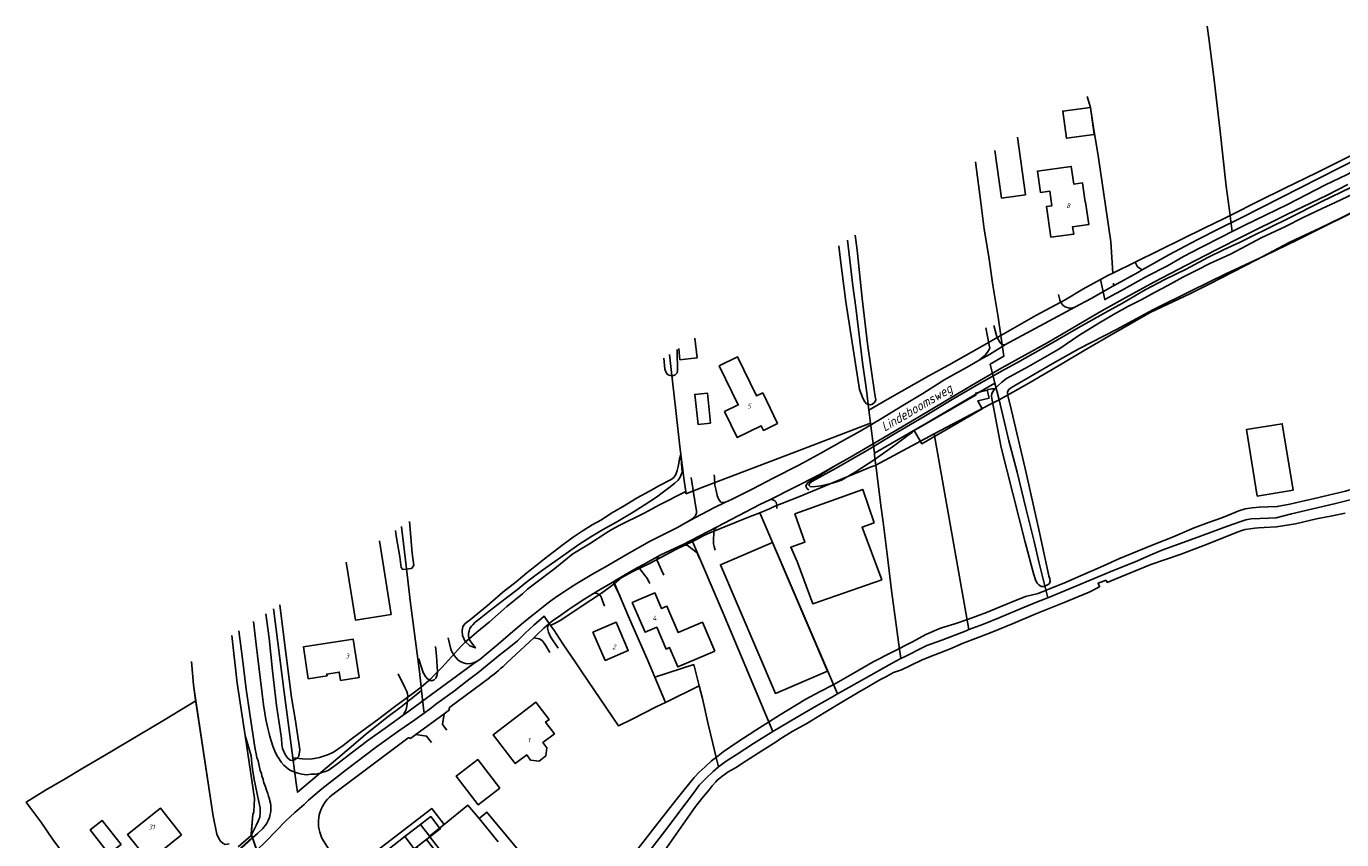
# Model space of a CAD drawing. Extents: x 124314 to 128016, y 450271 to 453716.
# Tile 34 of 40: x 124476 to 124824, y 451252 to 451467. Entities that reach past the tile are written whole.
import ezdxf
from ezdxf.enums import TextEntityAlignment as Align

# ---------------------------------------------------------------- set-up
doc = ezdxf.new("R2010")
doc.units = 0
doc.header["$MEASUREMENT"] = 0
for name, color, linetype in [('Default_113', 7, 'Continuous'), ('Default_117', 7, 'Continuous'), ('Default_21', 40, 'Continuous'), ('Default_22', 7, 'Continuous'), ('Default_23', 7, 'Continuous'), ('Default_4', 1, 'Continuous'), ('Default_48', 140, 'Continuous'), ('Default_5', 7, 'Continuous'), ('Default_7', 7, 'Continuous'), ('Default_99', 2, 'Continuous')]:
    doc.layers.add(name, color=color, linetype=linetype)
doc.styles.add('Style-ENGINEERING', font='isoct.shx', dxfattribs={"oblique": 15})

msp = doc.modelspace()

# ---------------------------------------------------------------- linework, layer by layer
at = {"layer": 'Default_21', "lineweight": -3, "flags": 128}
for points in [[(124788.58, 451467.47), (124788.96, 451464.32), (124790.27, 451454.06), (124791.86, 451440.42), (124793.61, 451425.17), (124794.64, 451417.45)], [(124795.16, 451413.19), (124798.32, 451414.77), (124803.95, 451417.5), (124809.76, 451420.34), (124819.85, 451425.52), (124825.37, 451428.24), (124828.24, 451429.69), (124831.99, 451431.77), (124835.39, 451433.71), (124843.34, 451438.41), (124850.48, 451442.6), (124856.74, 451446.3), (124859.03, 451447.67), (124865.23, 451451.31), (124872.37, 451455.5), (124878.11, 451458.71), (124883.61, 451461.96), (124889.57, 451465.59), (124892.16, 451467.13)], [(124733.55, 451368.68), (124741.43, 451373.15), (124745.42, 451375.54), (124750.12, 451378.23), (124756.03, 451381.76), (124764.19, 451386.47), (124773.65, 451391.88), (124783.96, 451396.71), (124789.23, 451399.36), (124801.63, 451405.71), (124810.41, 451410.38), (124818.33, 451414.09), (124824.16, 451416.89), (124832.57, 451421.26), (124839.21, 451424.99), (124849.22, 451430.91), (124863.98, 451439.61), (124874.82, 451446.03), (124887.14, 451453.98)], [(124758.47, 451440.72), (124757.75, 451446.04), (124756.8, 451448.9)], [(124794.64, 451417.45), (124802.29, 451421.32), (124808.87, 451424.6), (124817.61, 451428.85), (124823.77, 451431.88), (124831.64, 451435.74), (124833.75, 451436.76), (124835.32, 451437.88), (124842.82, 451442.86)], [(124758.47, 451440.72), (124759.78, 451432.68), (124763.1, 451410.52), (124763.62, 451402.19)], [(124727.28, 451431.66), (124728.77, 451420.19), (124729.6, 451413.82), (124730.79, 451406.55), (124731.86, 451399.05), (124733.29, 451390.59), (124734.01, 451385.74)], [(124763.62, 451402.19), (124787.92, 451414.17), (124792.91, 451416.58), (124794.64, 451417.45)], [(124794.64, 451417.45), (124794.76, 451416.57), (124795.16, 451413.19)], [(124760.38, 451400.49), (124761.46, 451395.23), (124764.44, 451396.79), (124765.9, 451397.58), (124772.52, 451401.28), (124778.03, 451404.18), (124782.25, 451406.57), (124786.71, 451408.9), (124792.63, 451411.93), (124795.16, 451413.19)], [(124693.45, 451410.91), (124694.88, 451398.87), (124695.65, 451393.15), (124697.44, 451378.62), (124698.45, 451371.23), (124699.11, 451366.01)], [(124734.01, 451385.74), (124743.3, 451390.97), (124750.98, 451395.12), (124755.66, 451397.93), (124760.38, 451400.49)], [(124760.38, 451400.49), (124762.51, 451401.65), (124763.62, 451402.19)], [(124699.11, 451366.01), (124703.95, 451368.81), (124714.96, 451375.02), (124720.17, 451377.91), (124728.25, 451382.49), (124734.01, 451385.74)], [(124734.01, 451385.74), (124734.19, 451384.52), (124734.84, 451380.23), (124731.21, 451378.14), (124732.45, 451373.11)], [(124646.39, 451380.69), (124646.87, 451376.77), (124648.12, 451365.93), (124649.14, 451356.4), (124650.33, 451347.41), (124650.7, 451344.44)], [(124700.57, 451354.62), (124714.37, 451362.5), (124728, 451370.52), (124732.45, 451373.11)], [(124732.45, 451373.11), (124733.55, 451368.68)], [(124731.11, 451367.44), (124733.55, 451368.68)], [(124733.55, 451368.68), (124733.83, 451367.54), (124736.15, 451357.89), (124738.3, 451349.55), (124740.62, 451340.08), (124742.82, 451331.27), (124744.07, 451325.85), (124745.26, 451320.97), (124746.41, 451316.4)], [(124699.11, 451366.01), (124699.29, 451364.62), (124699.56, 451362.54)], [(124716.4, 451359.7), (124731.11, 451367.44)], [(124678.82, 451354.61), (124699.56, 451362.54)], [(124699.56, 451362.54), (124699.93, 451359.81)], [(124699.93, 451359.81), (124700.12, 451358.37), (124700.57, 451354.62)], [(124700.94, 451351.48), (124716.4, 451359.7)], [(124716.4, 451359.7), (124725.57, 451307.97)], [(124678.82, 451354.61), (124655.69, 451345.77)], [(124700.57, 451354.62), (124700.65, 451353.96), (124700.94, 451351.48)], [(124670.3, 451338.85), (124672.88, 451339.86), (124674.12, 451340.49), (124680.59, 451343.07), (124686.35, 451345.43), (124691.65, 451347.67), (124697, 451349.85), (124697.62, 451350.09), (124699.7, 451350.98), (124700.48, 451351.3)], [(124700.48, 451351.3), (124700.94, 451351.48)], [(124700.94, 451351.48), (124701.01, 451350.8), (124701.31, 451348.66), (124702.32, 451340.8), (124702.92, 451336.39), (124704.05, 451327.16), (124705.12, 451318.34), (124706.43, 451308.58), (124706.97, 451304.65), (124707.54, 451300.3)], [(124580.77, 451292.76), (124583.36, 451294.93), (124584.05, 451295.72), (124586.37, 451298.11), (124588.79, 451300.74), (124591.32, 451303.56), (124592.37, 451304.6), (124593.47, 451305.52), (124595.5, 451307.25), (124598.87, 451310.03), (124603.4, 451314.03), (124607.53, 451317.42), (124608.92, 451318.65), (124610.72, 451320.08), (124616.14, 451324.16), (124620.85, 451327.99), (124625.24, 451330.68), (124629.62, 451333.42), (124630.96, 451334.35), (124633.13, 451335.49), (124639.7, 451338.78), (124643.81, 451340.92), (124650.7, 451344.44)], [(124650.7, 451344.44), (124650.77, 451343.89)], [(124655.69, 451345.77), (124650.77, 451343.89)], [(124652.48, 451331.25), (124653.36, 451331.67), (124655.47, 451332.87), (124657.06, 451333.51), (124667.29, 451337.68), (124670.3, 451338.85)], [(124670.3, 451338.85), (124690.81, 451290.96)], [(124575.59, 451335.21), (124575.6, 451335.14), (124576.63, 451326.3), (124577.96, 451314.97), (124580.33, 451296.88), (124580.77, 451292.76)], [(124631.86, 451320.18), (124633.65, 451321.64), (124636.76, 451323.33), (124641.28, 451325.55), (124648.08, 451329.14), (124652.48, 451331.25)], [(124652.48, 451331.25), (124660.62, 451312.28), (124673.72, 451281.04)], [(124614.99, 451309.04), (124616.15, 451309.7), (124617.68, 451310.46), (124619.34, 451311.64), (124625.6, 451315.74), (124628.48, 451317.56), (124630.69, 451319.23), (124631.86, 451320.18)], [(124631.86, 451320.18), (124635.85, 451310.79), (124640.68, 451299.83), (124642.55, 451295.39)], [(124541.7, 451313.44), (124541.78, 451312.8), (124544.53, 451291.45), (124546.8, 451274.03)], [(124581.55, 451285.87), (124583.24, 451287.11), (124584.95, 451288.45), (124589.56, 451291.78), (124592.92, 451294.38), (124595.75, 451296.55), (124601.65, 451301.39), (124603.19, 451302.54), (124605.25, 451304.23), (124606.25, 451304.96), (124608.26, 451307.01), (124610.55, 451309.12), (124613.26, 451311.53), (124614.99, 451309.04)], [(124614.99, 451309.04), (124615.81, 451307.87), (124618.18, 451304.21), (124621.69, 451299.19), (124622.72, 451297.58), (124623.22, 451296.76), (124632.93, 451282.53), (124636.52, 451284.29), (124643.09, 451287.59), (124645.38, 451288.71)], [(124520.04, 451299.53), (124520.54, 451293.36), (124521.18, 451289.12)], [(124642.55, 451295.39), (124652.84, 451298.72), (124654.26, 451293.07)], [(124642.55, 451295.39), (124645.38, 451288.71)], [(124546.8, 451274.03), (124549.4, 451273.76), (124551.42, 451273.7), (124552.49, 451273.85), (124553.91, 451274.19), (124556.27, 451274.91), (124557.56, 451275.55), (124560.18, 451277.35), (124562.22, 451278.96), (124564.61, 451280.75), (124569.56, 451284.41), (124573.7, 451287.51), (124578.3, 451290.85), (124580.77, 451292.76)], [(124546.8, 451274.03), (124547.72, 451267.38), (124548.09, 451264.95), (124558.72, 451274), (124563.49, 451278), (124566.04, 451280.22), (124572.04, 451285.03), (124575.47, 451287.57), (124578.56, 451290.04), (124580.87, 451291.87)], [(124580.77, 451292.76), (124580.87, 451291.87)], [(124580.87, 451291.87), (124581.38, 451287.21), (124581.55, 451285.87)], [(124645.38, 451288.71), (124654.26, 451293.07)], [(124654.26, 451293.07), (124655.1, 451289.76), (124656.61, 451282.93), (124657.86, 451277.88), (124658.74, 451274.14), (124659.37, 451271.7)], [(124521.18, 451289.12), (124519.44, 451288.08), (124512.46, 451283.83), (124506.37, 451280.24), (124497.03, 451274.65), (124491.29, 451271.31), (124486.62, 451268.51), (124481.47, 451265.47), (124476.39, 451262.38), (124477.3, 451261.02), (124480.2, 451257.12), (124483.41, 451252.45), (124486.37, 451248.37), (124489.39, 451244.39), (124492.07, 451240.53), (124493.89, 451237.93), (124495.83, 451235.45), (124499.01, 451230.97), (124502.02, 451226.86)], [(124521.18, 451289.12), (124525.8, 451258.64), (124526.76, 451253.88), (124527.28, 451252.72), (124527.76, 451252.02), (124528.38, 451251.46), (124528.94, 451251.18), (124530, 451251.3)], [(124537.29, 451249.65), (124539.59, 451251.87), (124542.41, 451254.76), (124545, 451257.36), (124547.41, 451259.59), (124549.83, 451261.76), (124551.01, 451262.85), (124554.55, 451265.87), (124560.98, 451270.89), (124568.95, 451277), (124574.85, 451281.18), (124579.11, 451284.09), (124581.55, 451285.87)], [(124545.96, 451231.74), (124583.58, 451260.63), (124586.81, 451256.42)], [(124586.81, 451256.42), (124593.14, 451261.52), (124596.07, 451257.98)], [(124596.07, 451257.98), (124598.13, 451259.68), (124605.11, 451251.34), (124612.3, 451242.67), (124615.62, 451238.78), (124617.66, 451236.3)], [(124596.07, 451257.98), (124601.16, 451251.82)], [(124562.75, 451242.54), (124576.56, 451253.35), (124580.57, 451256.43), (124582.96, 451253.32), (124586.81, 451256.42)], [(124585.53, 451249.97), (124581, 451246.4), (124578.41, 451249.59), (124583.06, 451253.18), (124585.53, 451249.97)]]:
    msp.add_lwpolyline(points, dxfattribs=at)
at = {"layer": 'Default_22', "lineweight": -3, "flags": 128}
msp.add_lwpolyline([(124530.73, 451306.4), (124532.1, 451293.82), (124534.2, 451279.98), (124536.72, 451263.28), (124536.5, 451259.82), (124536.3, 451259.06), (124535.86, 451253.95), (124537.29, 451249.65)], dxfattribs=at)
at = {"layer": 'Default_23', "lineweight": -3, "flags": 128}
for points in [[(124746.41, 451316.4), (124752.78, 451319.03), (124758.71, 451321.43), (124763.98, 451323.69), (124769.55, 451325.9), (124774.06, 451327.92), (124776.84, 451329.03), (124785.15, 451332.04), (124793.92, 451335.31), (124797.48, 451336.54), (124798.79, 451336.97), (124800.21, 451337.23), (124804.74, 451337.46), (124806.82, 451337.48), (124810.86, 451338.6), (124822.14, 451341.18), (124831.17, 451343.55), (124838.83, 451345.55), (124848.32, 451348.28), (124855.98, 451350.52), (124862.39, 451352.2), (124867.62, 451353.34), (124870.37, 451354.09)], [(124725.57, 451307.97), (124729.43, 451309.4), (124733.7, 451311.12), (124739.39, 451313.51), (124743.89, 451315.35), (124746.41, 451316.4)], [(124707.54, 451300.3), (124709.03, 451301.05), (124713.22, 451303.1), (124714.41, 451303.75), (124718.4, 451305.18), (124724.8, 451307.68), (124725.57, 451307.97)], [(124690.81, 451290.96), (124698.21, 451295.15), (124704.48, 451298.62), (124706.26, 451299.66), (124707.54, 451300.3)], [(124673.72, 451281.04), (124679.99, 451284.69), (124685.26, 451287.79), (124689.51, 451290.23), (124690.81, 451290.96)], [(124659.37, 451271.7), (124661.43, 451273.22), (124664.03, 451274.85), (124668.64, 451277.89), (124673.31, 451280.8), (124673.72, 451281.04)], [(124633.59, 451242.82), (124635.16, 451243.54), (124637.05, 451244.28), (124638.93, 451246.56), (124642.16, 451250.83), (124645.44, 451255.04), (124650.78, 451262.19), (124653.01, 451265.08), (124654.24, 451266.82), (124656.06, 451268.57), (124657.95, 451270.43), (124659.37, 451271.7)]]:
    msp.add_lwpolyline(points, dxfattribs=at)
at = {"layer": 'Default_4', "lineweight": -3, "flags": 128}
for points in [[(124758.72, 451438.88), (124757.75, 451446.04), (124750.36, 451445.05), (124751.32, 451437.88), (124758.72, 451438.88)], [(124740.5, 451422.94), (124738.39, 451438.15)], [(124732.39, 451434.65), (124734.15, 451422.06)], [(124756.32, 451420.99), (124756.4, 451421), (124757.24, 451415.06), (124752.98, 451414.46), (124753.26, 451412.53), (124747.26, 451411.68), (124746.11, 451419.83), (124747.5, 451420.03), (124746.95, 451423.89), (124744.48, 451423.54), (124743.68, 451429.17), (124752.63, 451430.44), (124753.29, 451425.75), (124755.6, 451426.07), (124756.32, 451420.99)], [(124734.15, 451422.06), (124740.5, 451422.94)], [(124675, 451362.43), (124671.27, 451360.61), (124670.68, 451361.82), (124664.32, 451358.72), (124660.97, 451365.61), (124664.59, 451367.37), (124659.57, 451377.68), (124664.42, 451380.04), (124669.44, 451369.73), (124671.06, 451370.52), (124675, 451362.43)], [(124657.28, 451362.58), (124656.44, 451370.51), (124653.11, 451370.15), (124653.95, 451362.23), (124657.28, 451362.58)], [(124711.1, 451360.58), (124713.09, 451357.12), (124729.08, 451366.33), (124727.88, 451368.41), (124730.88, 451369.17), (124730.36, 451371.25)], [(124711.1, 451360.58), (124727.47, 451370.02), (124727.35, 451370.48), (124730.36, 451371.25)], [(124811.26, 451344.83), (124808.39, 451362.39), (124798.91, 451360.84), (124801.79, 451343.27), (124811.26, 451344.83)], [(124700.56, 451336.19), (124697.49, 451345.01), (124679.57, 451338.54), (124682.21, 451331.07), (124678.47, 451329.75), (124680.18, 451325.97), (124684.3, 451314.79), (124702.52, 451321.15), (124697.33, 451335.06), (124700.56, 451336.19)], [(124572.87, 451311.98), (124569.74, 451331.45)], [(124688.22, 451297.01), (124674.43, 451291.1), (124659.87, 451325.11), (124673.66, 451331.01), (124688.22, 451297.01)], [(124560.92, 451325.79), (124563.39, 451310.46), (124572.87, 451311.98)], [(124658.4, 451302.28), (124655.12, 451309.92), (124648.73, 451307.17), (124645.75, 451314.12), (124644.33, 451313.52), (124642.56, 451317.66), (124636.59, 451315.1), (124639.96, 451307.25), (124643.04, 451308.57), (124645.52, 451302.81), (124646.44, 451303.21), (124648.64, 451298.09), (124658.4, 451302.28)], [(124626.18, 451307.31), (124632.28, 451309.93), (124635.51, 451302.42), (124629.42, 451299.8), (124626.18, 451307.31)], [(124550.93, 451294.94), (124555.9, 451295.71), (124555.82, 451296.22), (124559.13, 451296.73), (124559.47, 451294.52), (124564.37, 451295.28), (124562.81, 451305.42), (124549.62, 451303.38), (124550.93, 451294.94)], [(124613.99, 451276.74), (124612.94, 451278.12), (124615.99, 451280.44), (124613.66, 451283.49), (124614.6, 451284.21), (124611.11, 451288.75), (124599.82, 451280.16), (124605.65, 451272.56), (124608.67, 451274.84), (124609.7, 451273.46), (124611.95, 451273.21), (124613.7, 451274.55), (124613.99, 451276.74)], [(124601.59, 451266.03), (124595.88, 451261.63), (124590.03, 451269.24), (124595.74, 451273.61), (124601.59, 451266.03)], [(124517.45, 451253.72), (124511.84, 451260.76), (124503.14, 451253.82), (124508.75, 451246.78), (124517.45, 451253.72)], [(124501.43, 451251.17), (124498.24, 451248.65), (124493.26, 451254.98), (124496.45, 451257.49), (124501.43, 451251.17)], [(124576.44, 451253.26), (124583.3, 451258.53), (124585.8, 451255.28), (124582.17, 451252.49), (124584.29, 451249.73), (124581.64, 451247.7), (124579.52, 451250.45), (124578.94, 451250), (124576.44, 451253.26)]]:
    msp.add_lwpolyline(points, dxfattribs=at)
at = {"layer": 'Default_48', "lineweight": -3, "flags": 128}
for points in [[(124812.6, 451411.14), (124819.82, 451414.72), (124825.2, 451417.38), (124831.7, 451420.62), (124839.3, 451424.78), (124857.78, 451436.14), (124873.98, 451446.66), (124882.62, 451451.86), (124884.1, 451452.78), (124884.54, 451453.04), (124885.06, 451453.12), (124885.48, 451452.94), (124885.82, 451452.46), (124886.12, 451451.6), (124890.68, 451432.92), (124898.36, 451401.12)], [(124835.82, 451428), (124831.36, 451425.38), (124827.42, 451423.28), (124822.42, 451420.92), (124818.92, 451419.32), (124813.96, 451416.9), (124809.06, 451414.42), (124802.82, 451411.54), (124799, 451409.48), (124794.68, 451407.26), (124789.26, 451404.72), (124785.98, 451403.06), (124782.08, 451401.1), (124778.14, 451398.98), (124774.62, 451397.12), (124771.26, 451395.22)], [(124695.52, 451412.24), (124696.02, 451408.28), (124697.38, 451395.52), (124698.78, 451383.56), (124700.7, 451370.1), (124700.98, 451368.7), (124700.68, 451368.1), (124700.1, 451367.6), (124699.5, 451367.4), (124699.08, 451367.44), (124698.52, 451367.64), (124698.04, 451368.18), (124697.54, 451369.12), (124696.64, 451371.4), (124693, 451394.62), (124691.52, 451406.34), (124691.15, 451409.43)], [(124732.46, 451371.62), (124732.12, 451371.24), (124731.64, 451370.42), (124731.56, 451369.8), (124731.62, 451369.08), (124734.08, 451356.12), (124740.42, 451331.06), (124742.62, 451322.82), (124743.3, 451320.86), (124743.74, 451320.16), (124744.04, 451319.78), (124744.66, 451319.36), (124745.34, 451319.38), (124745.82, 451319.52), (124746.52, 451319.9), (124746.88, 451320.16), (124747.06, 451320.8), (124746.96, 451321.36), (124746.7, 451322.18), (124744.02, 451334.44), (124740.42, 451350.52), (124736.86, 451365.86), (124735.82, 451369.9), (124735.76, 451370.86), (124736.1, 451371.42), (124736.48, 451371.72), (124736.86, 451372), (124747.56, 451378.26), (124754.66, 451382.18), (124764.54, 451387.34), (124774.2, 451392.48), (124784.36, 451397.52), (124793.5, 451402.04), (124803.74, 451406.76), (124812.6, 451411.14)], [(124771.26, 451395.22), (124767.56, 451393.4), (124763.82, 451391.26), (124759.9, 451388.98), (124754.58, 451385.72), (124749.38, 451382.12), (124741.32, 451377.56), (124735.52, 451374.32), (124734.26, 451373.34), (124733.32, 451372.5), (124732.46, 451371.62)], [(124648.41, 451381.98), (124648.46, 451381.5), (124648.56, 451376.52), (124648.54, 451376.45)], [(124647.04, 451375.08), (124646.36, 451375.24), (124645.92, 451375.44), (124645.54, 451375.92), (124645.2, 451376.78), (124644.88, 451379.72)], [(124648.54, 451376.45), (124648.42, 451375.82), (124647.9, 451375.34), (124647.52, 451375.16), (124647.04, 451375.08)], [(124800.44, 451340.12), (124802.32, 451340.34), (124804.56, 451340.46), (124807.08, 451340.5), (124810.36, 451341.12), (124813.44, 451341.84), (124816.54, 451342.52), (124820.66, 451343.5), (124825.1, 451344.54), (124829.84, 451345.94), (124834.96, 451347.34), (124842.02, 451349.38), (124848.56, 451351.08), (124853.26, 451352.66), (124858.02, 451353.82), (124861.32, 451354.34)], [(124658.84, 451274.27), (124660.56, 451275.64), (124664.18, 451278.14), (124669.22, 451281.4), (124675.5, 451285.38), (124682.48, 451289.6), (124686.08, 451291.5), (124689.86, 451293.44), (124694.76, 451296.3), (124700.26, 451299.44), (124705.3, 451302), (124710.68, 451304.74), (124714.22, 451306.68), (124718.06, 451308.36), (124721.85, 451309.47), (124725.44, 451310.74), (124730.18, 451312.52), (124736.38, 451315.04), (124740.54, 451316.72), (124743.88, 451317.52), (124747.72, 451319.08), (124750.64, 451320.26), (124755.1, 451322.22), (124760.34, 451324.5), (124765.24, 451326.64), (124770.12, 451328.74), (124774.9, 451330.66), (124779.4, 451332.42), (124785.1, 451334.84), (124788.88, 451336.28), (124792.42, 451337.52), (124794.82, 451338.48), (124796.9, 451339.32), (124798.56, 451339.88), (124800.44, 451340.12)], [(124817.46, 451337.26), (124811.94, 451335.96), (124806.92, 451335.14), (124803.58, 451334.98), (124802.1, 451334.9), (124801.14, 451334.76), (124799.94, 451334.64), (124798.62, 451334.4), (124798, 451334.24), (124796.52, 451333.7), (124788.78, 451330.64), (124781.44, 451327.84), (124773.64, 451325.2), (124764.22, 451321.26), (124762.12, 451320.44), (124761.88, 451321.06)], [(124825.06, 451338.76), (124821.6, 451338.02), (124817.46, 451337.26)], [(124573.97, 451334.17), (124574.12, 451332.78), (124575.1, 451327.22)], [(124575.1, 451327.22), (124575.52, 451324.36), (124575.96, 451323.86), (124578.2, 451324.1), (124578.82, 451324.89), (124578.42, 451328.14), (124577.7, 451336.57)], [(124761.88, 451321.06), (124759.72, 451320.22), (124760.1, 451319.28), (124757.36, 451317.86), (124750.32, 451314.96), (124743.26, 451312.1), (124737.3, 451309.58), (124731.42, 451307.2), (124727.32, 451305.64), (124724.06, 451304.36), (124720.42, 451302.78), (124716.56, 451301.28), (124713.22, 451299.96), (124710.1, 451298.5), (124707.76, 451297.36), (124705.6, 451296.58), (124703.74, 451295.58), (124701.98, 451294.68), (124699.04, 451292.92), (124696.08, 451291.26), (124691.98, 451288.78), (124687.28, 451285.92), (124682.74, 451283.14), (124678.86, 451281.02), (124675.62, 451278.98)], [(124539.72, 451312.17), (124540.58, 451305.73), (124541.49, 451297.06), (124542.55, 451287.9), (124543.49, 451281.56), (124543.87, 451279.18), (124543.97, 451277.58), (124544.11, 451276.55), (124544.92, 451274.74), (124545.5, 451273.94), (124546.16, 451273.46), (124546.68, 451273.32), (124547.26, 451273.5), (124547.76, 451273.78), (124548.46, 451274.47), (124548.73, 451276.15), (124547.49, 451284.35), (124546.53, 451290.01), (124544.38, 451306.63), (124543.4, 451314.54)], [(124530.73, 451306.4), (124532.1, 451293.82), (124534.21, 451279.95)], [(124520.04, 451299.53), (124520.54, 451293.36), (124521.04, 451290.04)], [(124521.04, 451290.04), (124525.8, 451258.64), (124526.76, 451253.88), (124527.28, 451252.72), (124527.76, 451252.02), (124528.38, 451251.46), (124528.94, 451251.18), (124530, 451251.3)], [(124534.21, 451279.95), (124536.72, 451263.28), (124536.5, 451259.82), (124536.3, 451259.06)], [(124675.62, 451278.98), (124674.58, 451278.32), (124670.82, 451275.94), (124666.7, 451273.26), (124663.88, 451271.42), (124661.94, 451270.32), (124660.86, 451269.56), (124660.34, 451269.18), (124659.7, 451268.7), (124659.06, 451268.14), (124658.68, 451267.74), (124657.7, 451266.7), (124656.86, 451265.56), (124654.96, 451263.3), (124653.42, 451261.28), (124653.12, 451260.9), (124643.22, 451246.82)], [(124655.8, 451271.7), (124657.54, 451273.24), (124658.84, 451274.27)], [(124635.38, 451246.58), (124643.36, 451256.8), (124648.56, 451263.4), (124650.28, 451265.6), (124651.48, 451267.04), (124652.98, 451268.88), (124654.3, 451270.26), (124655.8, 451271.7)]]:
    msp.add_lwpolyline(points, dxfattribs=at)
at = {"layer": 'Default_5', "lineweight": -3, "flags": 128}
for points in [[(124652.1, 451379.64), (124649.19, 451379.33), (124648.88, 451382.28)], [(124653.14, 451385.02), (124653.7, 451379.81), (124652.1, 451379.64)]]:
    msp.add_lwpolyline(points, dxfattribs=at)
at = {"layer": 'Default_7', "lineweight": -3, "flags": 128}
for points in [[(124818.68, 451421.02), (124826.72, 451424.96), (124833.64, 451428.6), (124838.04, 451431.1), (124840.82, 451432.64), (124842.84, 451433.88), (124845.52, 451435.22), (124848.2, 451436.88), (124852.32, 451439.5), (124858.62, 451443.38), (124863.68, 451446.58), (124869.52, 451450.04), (124875.02, 451453.4), (124879.38, 451456.06), (124881.38, 451457), (124882.98, 451457.82)], [(124711.1, 451360.58), (124710.46, 451360.02), (124709.88, 451359.6), (124705.94, 451356.7), (124700.78, 451352.98), (124695.5, 451349.6), (124691.86, 451347.48), (124689.78, 451346.8), (124686.54, 451345.96), (124684.34, 451345.7), (124683.6, 451345.76), (124683.22, 451346.14), (124683.48, 451346.66), (124684.06, 451347.08), (124690.44, 451350.64), (124698.8, 451355.42), (124706.52, 451360.1), (124713.74, 451364.34), (124721.62, 451369.04), (124727.44, 451372.48), (124734.36, 451376.42), (124739.06, 451378.92), (124747.28, 451383.58), (124755.1, 451388.12), (124762.48, 451392.28), (124766.14, 451394.3), (124772.2, 451397.82), (124777.38, 451400.52), (124782.98, 451403.28), (124788.72, 451406.3), (124793.06, 451408.5), (124797.14, 451410.3), (124800.06, 451411.8), (124810.18, 451416.74), (124818.68, 451421.02)], [(124730.36, 451371.25), (124730.76, 451371.48), (124731.62, 451371.64), (124732.22, 451371.64), (124732.46, 451371.62)], [(124639.68, 451340.9), (124643, 451342.96), (124644.84, 451344.36), (124646.28, 451345.44), (124647.84, 451346.64), (124648.68, 451347.46), (124649.24, 451348.24), (124649.76, 451349.6), (124649.38, 451354.22), (124649.04, 451353.08), (124648.8, 451351.42), (124648.42, 451350.02), (124648.12, 451348.98), (124647.6, 451348.2), (124646.9, 451347.62), (124643.76, 451346.02), (124641.1, 451344.54)], [(124641.1, 451344.54), (124637.88, 451342.76), (124633.98, 451340.42), (124630.92, 451338.62), (124628.4, 451336.98), (124625.96, 451335.68), (124623.36, 451333.98), (124620.94, 451332.36), (124618.32, 451330.44), (124615.64, 451328.4), (124613.38, 451326.66), (124611.18, 451324.94), (124609.14, 451323.32), (124608.7, 451322.94), (124607.54, 451322), (124605.88, 451320.6), (124602.38, 451317.82), (124598.18, 451314.24), (124593.82, 451310.64), (124592.42, 451309.62), (124591.8, 451308.82), (124591.62, 451307.64), (124591.66, 451306.36), (124592.36, 451304.86), (124593.6, 451303.68), (124595.12, 451303.1), (124594.12, 451304.34), (124593.58, 451305.26), (124593.3, 451306.18), (124593.32, 451306.9), (124593.44, 451307.54), (124593.64, 451308.26), (124594.08, 451308.84), (124594.44, 451309.26), (124595.04, 451309.92)], [(124595.04, 451309.92), (124596.08, 451310.68), (124598.74, 451312.84), (124603.34, 451316.38), (124606.22, 451318.56), (124608.3, 451320.26), (124609.78, 451321.4), (124612.88, 451323.68), (124616.12, 451325.96), (124619.14, 451328.04), (124622.48, 451330.48), (124625.6, 451332.5), (124628.72, 451334.32), (124632.7, 451336.58), (124636.8, 451339.04), (124639.68, 451340.9)], [(124534.21, 451279.95), (124535.8, 451274.58), (124536.02, 451272.56), (124536.2, 451271.04), (124536.62, 451268.3), (124537.82, 451262.46), (124538.18, 451260.86), (124538.18, 451259.6), (124538.1, 451258.36), (124537.72, 451257.3), (124537.18, 451256.16), (124535.82, 451253.5)], [(124535.82, 451253.5), (124536.3, 451259.06)], [(124535.82, 451253.5), (124532.36, 451250.5)], [(124536.14, 451253.1), (124535.82, 451253.5)], [(124532.34, 451249.58), (124536.14, 451253.1)], [(124536.22, 451252.87), (124536.14, 451253.1)], [(124538.01, 451247.46), (124536.22, 451252.87)]]:
    msp.add_lwpolyline(points, dxfattribs=at)
at = {"layer": 'Default_99', "lineweight": -3, "flags": 128}
for points in [[(124771.4, 451403.1), (124774.32, 451404.78), (124778.44, 451407.04), (124782.72, 451409.38), (124786.08, 451411.08), (124791.5, 451413.84), (124797.68, 451416.94), (124813.1, 451424.8), (124828.76, 451432.7), (124833.76, 451435.34), (124834.43, 451435.73)], [(124690.28, 451351.31), (124694.08, 451353.44), (124704.28, 451359.48), (124714.9, 451365.74), (124726.26, 451372.46), (124734.26, 451377.16), (124746.46, 451383.9), (124760.68, 451392.26), (124767.08, 451395.78), (124774.44, 451399.8), (124782.9, 451404.22), (124790.9, 451408.34), (124798.22, 451412.06), (124809.64, 451417.68), (124820.26, 451422.86), (124825.76, 451425.68)], [(124763.82, 451398.86), (124770.2, 451402.42), (124771.4, 451403.1)], [(124769.54, 451405.12), (124770.11, 451403.87), (124771.4, 451403.1)], [(124763.78, 451399.54), (124763.82, 451398.86)], [(124749.26, 451396.59), (124749.62, 451395.12), (124749.78, 451394.6), (124750.16, 451394.1), (124750.52, 451393.62), (124751.02, 451393.26), (124751.58, 451393.08), (124752.2, 451392.96), (124753.02, 451393.02), (124753.58, 451393.19)], [(124753.58, 451393.19), (124757.86, 451395.5), (124763.6, 451398.74), (124763.82, 451398.86)], [(124735.1, 451383.22), (124753.58, 451393.19)], [(124728.3, 451379.18), (124728.88, 451379.76), (124729.84, 451380.54), (124730.52, 451381.3), (124730.94, 451381.98), (124731.06, 451382.4), (124730.94, 451383.14), (124730.05, 451387.76)], [(124732.14, 451388.32), (124732.84, 451385.76), (124733.34, 451384.68), (124733.52, 451384.32)], [(124728.3, 451379.18), (124731.04, 451380.72), (124734.96, 451383.14)], [(124733.52, 451384.32), (124733.66, 451384.02), (124734.06, 451383.56), (124734.44, 451383.3), (124735.1, 451383.22)], [(124734.96, 451383.14), (124735.1, 451383.22)], [(124661.22, 451341.63), (124662.78, 451342.4), (124668.46, 451345.2), (124673.78, 451347.98), (124680.62, 451351.44), (124686.44, 451354.64), (124691.88, 451357.72), (124696.78, 451360.46), (124702.2, 451363.62), (124708.06, 451367.18), (124713.38, 451370.42), (124719.2, 451374.1), (124725.76, 451377.74), (124728.3, 451379.18)], [(124672.93, 451342.31), (124685.84, 451348.82), (124690.28, 451351.31)], [(124683.22, 451344.88), (124682.8, 451345.22), (124682.44, 451345.9), (124682.62, 451346.32), (124683.06, 451346.86), (124690.28, 451351.31)], [(124653.53, 451339.26), (124652.8, 451344.2), (124652.17, 451348.16)], [(124658.21, 451348.89), (124658.28, 451348.16), (124658.44, 451346.14), (124658.74, 451344.7), (124658.98, 451343.38), (124659.34, 451342.5), (124659.45, 451342.34)], [(124651.04, 451336.37), (124653.26, 451337.58), (124658.16, 451340.12), (124661.22, 451341.63)], [(124659, 451335.14), (124670.32, 451341), (124672.93, 451342.31)], [(124659.45, 451342.34), (124659.64, 451342.06), (124660.02, 451341.66), (124660.72, 451341.54), (124661.22, 451341.63)], [(124672.93, 451342.31), (124673.52, 451342.32), (124674.28, 451342.02), (124674.58, 451341.66), (124674.6, 451341.59)], [(124674.6, 451341.59), (124674.82, 451340.84), (124674.83, 451339.98)], [(124651.04, 451336.37), (124651.84, 451336.86), (124652.38, 451337.28), (124652.94, 451337.76), (124653.32, 451338.16), (124653.56, 451338.78), (124653.54, 451339.2), (124653.53, 451339.26)], [(124595.54, 451299.58), (124596.32, 451300.1), (124598.48, 451301.9), (124601.12, 451304.12), (124603.74, 451306.36), (124606.14, 451308.4), (124608.34, 451310.24), (124610.48, 451311.98), (124612.7, 451313.74), (124614.38, 451315.08), (124615.44, 451315.86), (124616.94, 451316.9), (124618.62, 451318.04), (124620.22, 451319.1), (124621.94, 451320.18), (124625.92, 451322.54), (124630.08, 451324.92), (124635.24, 451327.94), (124641.1, 451331.26), (124648.36, 451334.9), (124651.04, 451336.37)], [(124649.22, 451330.1), (124649.82, 451330.38), (124659, 451335.14)], [(124658.5, 451329), (124658.18, 451329.94), (124658.04, 451330.66), (124658.08, 451331.32), (124658.08, 451332.08), (124658.14, 451333.08), (124658.12, 451333.8), (124658.16, 451334.03)], [(124658.16, 451334.03), (124658.2, 451334.32), (124658.5, 451334.7), (124659, 451335.14)], [(124643.94, 451327.62), (124649.22, 451330.1)], [(124649.22, 451330.1), (124650.12, 451330.26), (124650.6, 451330.28), (124650.72, 451330.28)], [(124650.72, 451330.28), (124651.06, 451330.26), (124651.92, 451329.68), (124653.7, 451328.3), (124654.27, 451326.96)], [(124637.9, 451324.28), (124639.76, 451325.3), (124643.94, 451327.62)], [(124643.94, 451327.62), (124643.24, 451326.9), (124643.1, 451326.34), (124643.23, 451326.06)], [(124631.98, 451320.86), (124635.88, 451323.18), (124637.9, 451324.28)], [(124637.9, 451324.28), (124638.6, 451324), (124638.91, 451323.58)], [(124638.91, 451323.58), (124639.6, 451322.64), (124640, 451322.16), (124640.42, 451321.64), (124641.08, 451320.52), (124641.22, 451320.19)], [(124643.23, 451326.06), (124644.32, 451323.66), (124644.89, 451322.32)], [(124626.49, 451317.59), (124627.06, 451317.94), (124631.89, 451320.81)], [(124631.99, 451319.64), (124631.9, 451319.84), (124631.72, 451320.32), (124631.86, 451320.72)], [(124631.86, 451320.72), (124631.98, 451320.86)], [(124631.86, 451320.72), (124631.89, 451320.81)], [(124631.89, 451320.81), (124631.98, 451320.86)], [(124633.35, 451316.73), (124631.99, 451319.64)], [(124614.41, 451309.4), (124614.52, 451309.5), (124615.54, 451310.34), (124617.08, 451311.38), (124620.18, 451313.52), (124624.06, 451316.14), (124626.35, 451317.52)], [(124626.35, 451317.52), (124626.49, 451317.59)], [(124626.35, 451317.52), (124626.6, 451317.6)], [(124626.49, 451317.59), (124626.6, 451317.6)], [(124626.6, 451317.6), (124627.06, 451317.62), (124627.49, 451317.44), (124627.83, 451317.16), (124628.22, 451316.78), (124628.5, 451316.08), (124628.6, 451315.82)], [(124628.6, 451315.82), (124629.27, 451314.15)], [(124536.46, 451310.08), (124537.12, 451303.98), (124539.12, 451288.1), (124539.4, 451285.88), (124539.72, 451284.18)], [(124611.34, 451306.54), (124613.18, 451308.3), (124614.41, 451309.4)], [(124614.41, 451309.4), (124614.2, 451308.34), (124614.4, 451307.28), (124615, 451306.02), (124616.96, 451303.02)], [(124532.6, 451307.6), (124533.56, 451300.26), (124534.5, 451292.18), (124535.44, 451285.72)], [(124587.94, 451305.77), (124588.3, 451304.26), (124588.56, 451303.18), (124588.82, 451302.3), (124589.24, 451301.54), (124589.62, 451301), (124589.98, 451300.48), (124590.48, 451299.98), (124591.12, 451299.54), (124591.72, 451299.28), (124592.46, 451298.98), (124593.04, 451298.92), (124593.82, 451299), (124594.62, 451299.16), (124595.54, 451299.58)], [(124610.57, 451305.82), (124603.42, 451299.15)], [(124610.57, 451305.82), (124611.34, 451306.54)], [(124610.57, 451305.82), (124611.94, 451305.52), (124612.74, 451305.08), (124613.24, 451304.42), (124613.66, 451303.84), (124614.82, 451301.88)], [(124580.17, 451300.22), (124580.64, 451298.46), (124581.34, 451296.6), (124581.94, 451295.58), (124582.38, 451295.06), (124582.74, 451294.74), (124583.1, 451294.52), (124583.56, 451294.44), (124584.2, 451294.7), (124584.66, 451295.14), (124584.98, 451296.04), (124585.12, 451296.78), (124584.84, 451301.02), (124584.6, 451303.52)], [(124576.01, 451285.35), (124576.52, 451285.72), (124594.44, 451298.84), (124595.54, 451299.58)], [(124574.66, 451296.24), (124576.42, 451292.64), (124577, 451291.58), (124577.14, 451291), (124577.22, 451290.48), (124577.14, 451289.37), (124577.08, 451288.48), (124577, 451287.76), (124576.82, 451286.88), (124576.42, 451286.12), (124576.01, 451285.35)], [(124598.85, 451295.25), (124588.39, 451287.48)], [(124535.44, 451285.72), (124536.58, 451278), (124536.88, 451276.32), (124537.18, 451275.1), (124537.34, 451274.18), (124537.64, 451273.24), (124537.84, 451272.4), (124538.02, 451271.58), (124538.24, 451270.7), (124538.52, 451269.88), (124538.68, 451269.26), (124539.02, 451268.36), (124539.22, 451267.46), (124539.58, 451266.4), (124539.9, 451265.5), (124540.22, 451264.64)], [(124549.24, 451269.74), (124550.42, 451269.6), (124551.66, 451269.72), (124552.8, 451269.76), (124554.1, 451270.02), (124555.08, 451270.32), (124555.5, 451270.42), (124555.88, 451270.62), (124556.48, 451270.9), (124558.74, 451272.58), (124562.3, 451275.26), (124566.64, 451278.62), (124571.86, 451282.34), (124576.01, 451285.35)], [(124579.38, 451280.23), (124586.83, 451285.69)], [(124587.57, 451281.35), (124586.42, 451282.86), (124586.83, 451285.69)], [(124588.27, 451286.74), (124586.83, 451285.69)], [(124539.72, 451284.18), (124540.08, 451282.64), (124540.42, 451281.18), (124540.8, 451279.7), (124541.16, 451278.28), (124541.54, 451277.14), (124542.06, 451275.82), (124542.64, 451274.64), (124543.2, 451273.82), (124543.8, 451272.94), (124544.46, 451272.12), (124545.2, 451271.48), (124546.08, 451270.82), (124547.08, 451270.32), (124548.16, 451270), (124549.24, 451269.74)], [(124557.16, 451264.2), (124577.2, 451279.25)], [(124577.94, 451279.17), (124579.38, 451280.23)], [(124579.38, 451280.23), (124582.2, 451279.81), (124583.51, 451278.07)], [(124540.22, 451264.64), (124540.44, 451263.94), (124540.64, 451263.24), (124540.78, 451262.62), (124540.98, 451262.1), (124541.02, 451261.44), (124541.04, 451260.62), (124541, 451259.9), (124540.86, 451259.16), (124540.64, 451258.32), (124540.3, 451257.5), (124539.84, 451256.6), (124538.88, 451255.4), (124537.5, 451254.04), (124536.22, 451252.87)], [(124532.4, 451249.42), (124535.14, 451251.88), (124536.22, 451252.87)], [(124554.52, 451252.86), (124561.55, 451241.65)]]:
    msp.add_lwpolyline(points, dxfattribs=at)
at = {"layer": 'Default_99', "lineweight": -3}
for centre, major_axis, end_param in [((124563.56, 451341.26), (35.3, -46), 0.103521), ((124588.79, 451287.03), (-0.4, 0.445), 1.345481), ((124577.53, 451278.83), (0.41, 0.343), 1.526965), ((124562.86, 451256.9), (-5.7, 7.3), 1.358867)]:
    msp.add_ellipse(centre, major_axis=major_axis, ratio=1, start_param=0, end_param=end_param, dxfattribs=at)

# ---------------------------------------------------------------- texts
at = {"layer": 'Default_113', "lineweight": -3, "style": 'Style-ENGINEERING', "oblique": 15}
for s, p in [('8', (124751.81, 451420.04)), ('5', (124667.48, 451367.06)), ('4', (124642.43, 451311)), ('2', (124631.76, 451303.4)), ('3', (124561.18, 451300.98)), ('1', (124609.23, 451278.73)), ('31', (124509.51, 451255.77))]:
    msp.add_text(s, height=1.25, dxfattribs=at).set_placement(p, align=Align.MIDDLE_CENTER)
at = {"layer": 'Default_117', "lineweight": -3, "style": 'Style-ENGINEERING', "oblique": 15}
msp.add_text('Lindeboomsweg', height=2.5, rotation=30.5411, dxfattribs=at).set_placement((124711.74, 451366.68), align=Align.MIDDLE_CENTER)

doc.saveas('drawing.dxf')
